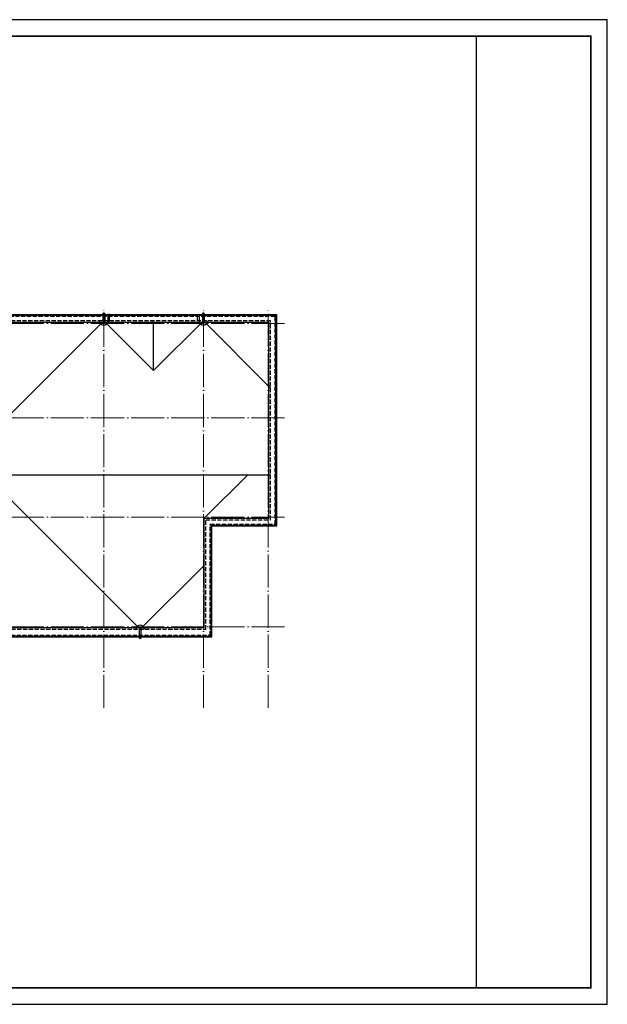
# Model space of a CAD drawing. Extents: x 447288 to 563800, y -194684 to 241749.
# Tile 91 of 91: x 528385 to 563800, y 182349 to 241749. Entities that reach past the tile are written whole.
import ezdxf

# ---------------------------------------------------------------- set-up
doc = ezdxf.new("R2010")
doc.units = 0
doc.header["$LTSCALE"] = 1000
for name, pattern in [('jz-g2#$0$DOTE', [2.42, 2, -0.2, 0.02, -0.2]), ('jz-g2#$0$P+3号楼+屋顶$0$P+2号楼+屋顶$0$$1$DOTE', [2.42, 2, -0.2, 0.02, -0.2]), ('jz-g2#$0$pm-3f$0$__DASH', [0.35, 0.25, -0.1]), ('jz-g2#$0$pm-wd$0$__DASH', [0.35, 0.25, -0.1])]:
    doc.linetypes.add(name, pattern=pattern)
doc.layers.add('jz-g2#$0$DOTE', color=10, linetype='jz-g2#$0$DOTE', lineweight=9)
doc.layers.add('jz-g2#$0$P+3号楼+屋顶$0$P+2号楼+屋顶$0$$1$A-LVTRY-1', color=155, linetype='Continuous', lineweight=20)
for name, color, linetype in [('jz-g2#$0$P+2号楼+屋顶$0$$1$A-ROOF-WATER', 4, 'Continuous'), ('jz-g2#$0$P+3号楼+屋顶$0$P+2号楼+屋顶$0$$1$A-ROOF-WATER', 4, 'Continuous'), ('jz-g2#$0$pm-3f$0$A-面积', 21, 'Continuous'), ('jz-g2#$0$pm-wd$0$A-面积', 21, 'Continuous'), ('jz-g2#$0$PUB_TITLE', 4, 'Continuous'), ('PUB_DIM', 3, 'Continuous')]:
    doc.layers.add(name, color=color, linetype=linetype)

# ---------------------------------------------------------------- blocks, each defined once
blk = doc.blocks.new('jz-g2#$0$P+3号楼+屋顶$0$P+2号楼+屋顶$0$$1$W-pipe-1')
at = {"layer": 'jz-g2#$0$P+3号楼+屋顶$0$P+2号楼+屋顶$0$$1$A-LVTRY-1', "color": 1, "linetype": 'jz-g2#$0$P+3号楼+屋顶$0$P+2号楼+屋顶$0$$1$DOTE', "ltscale": 0.01}
for points in [[(75, 0), (-75, 0)], [(0, 75), (0, -75)]]:
    blk.add_lwpolyline(points, dxfattribs=at)
at = {"layer": 'jz-g2#$0$P+3号楼+屋顶$0$P+2号楼+屋顶$0$$1$A-LVTRY-1'}
for radius in [55, 45]:
    blk.add_circle((0, 0), radius, dxfattribs=at)
blk = doc.blocks.new('*U422')
at = {"layer": 'jz-g2#$0$P+3号楼+屋顶$0$P+2号楼+屋顶$0$$1$A-ROOF-WATER'}
for p, q in [((-49, 60), (425, 60)), ((425, 60), (425, -60)), ((-49, -60), (425, -60))]:
    blk.add_line(p, q, dxfattribs=at)
at = {"layer": 'jz-g2#$0$P+3号楼+屋顶$0$P+2号楼+屋顶$0$$1$A-ROOF-WATER', "xscale": 1.09090909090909, "yscale": 1.09090909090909, "zscale": 1.09090909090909}
blk.add_blockref('jz-g2#$0$P+3号楼+屋顶$0$P+2号楼+屋顶$0$$1$W-pipe-1', (-49, 0), dxfattribs=at)
blk = doc.blocks.new('*U421')
at = {"layer": 'jz-g2#$0$P+3号楼+屋顶$0$P+2号楼+屋顶$0$$1$A-ROOF-WATER'}
for p, q in [((-49, 60), (425, 60)), ((425, 60), (425, -60)), ((-49, -60), (425, -60))]:
    blk.add_line(p, q, dxfattribs=at)
at = {"layer": 'jz-g2#$0$P+3号楼+屋顶$0$P+2号楼+屋顶$0$$1$A-ROOF-WATER', "xscale": 1.09090909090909, "yscale": 1.09090909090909, "zscale": 1.09090909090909}
blk.add_blockref('jz-g2#$0$P+3号楼+屋顶$0$P+2号楼+屋顶$0$$1$W-pipe-1', (-49, 0), dxfattribs=at)
blk = doc.blocks.new('*U423')
at = {"layer": 'jz-g2#$0$P+3号楼+屋顶$0$P+2号楼+屋顶$0$$1$A-ROOF-WATER'}
for p, q in [((-49, 60), (524, 60)), ((524, 60), (524, -60)), ((-49, -60), (524, -60))]:
    blk.add_line(p, q, dxfattribs=at)
at = {"layer": 'jz-g2#$0$P+3号楼+屋顶$0$P+2号楼+屋顶$0$$1$A-ROOF-WATER', "xscale": 1.09090909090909, "yscale": 1.09090909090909, "zscale": 1.09090909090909}
blk.add_blockref('jz-g2#$0$P+3号楼+屋顶$0$P+2号楼+屋顶$0$$1$W-pipe-1', (-49, 0), dxfattribs=at)
blk = doc.blocks.new('jz-g2#')
at = {"layer": 'jz-g2#$0$DOTE'}
for p, q in [((533453, 200229), (533453, 224429)), ((539453, 200229), (539453, 224429)), ((543353, 200229), (543353, 224429)), ((544353, 223429), (526453, 223429)), ((544353, 217729), (526754, 217729)), ((544353, 211729), (526754, 211729)), ((544353, 205129), (474707, 205129))]:
    blk.add_line(p, q, dxfattribs=at)
at = {"layer": 'jz-g2#$0$P+2号楼+屋顶$0$$1$A-ROOF-WATER'}
for p, q in [((539503, 211679), (542121, 214279)), ((535654, 204979), (527403, 213230)), ((535654, 204979), (539503, 208829))]:
    blk.add_line(p, q, dxfattribs=at)
blk.add_lwpolyline([(543503, 214279), (527523, 214279)], dxfattribs=at)
at = {"layer": 'jz-g2#$0$P+3号楼+屋顶$0$P+2号楼+屋顶$0$$1$A-ROOF-WATER'}
for p, q in [((533453, 223579), (527303, 217429)), ((533453, 223579), (536453, 220579)), ((539453, 223579), (536453, 220579)), ((539453, 223579), (543503, 219529))]:
    blk.add_line(p, q, dxfattribs=at)
for points in [[(533703, 223579), (533803, 223579), (533803, 223964), (533703, 223964)], [(539203, 223579), (539103, 223579), (539103, 223964), (539203, 223964)]]:
    blk.add_lwpolyline(points, close=True, dxfattribs=at)
blk.add_lwpolyline([(536453, 220579), (536453, 223579)], dxfattribs=at)
for centre, start, end in [((533453, 223579), 180, 0), ((539453, 223579), 180, 360), ((535654, 204979), 360, 180)]:
    blk.add_arc(centre, 250, start, end, dxfattribs=at)
at = {"layer": 'jz-g2#$0$pm-3f$0$A-面积', "linetype": 'jz-g2#$0$pm-3f$0$__DASH'}
blk.add_lwpolyline([(527153, 204609), (539873, 204609), (539873, 211309), (543773, 211309), (543773, 223849), (527033, 223849), (527033, 220049)], dxfattribs=at)
at = {"layer": 'jz-g2#$0$pm-wd$0$A-面积', "color": 2}
blk.add_lwpolyline([(527153, 204509), (539973, 204509), (539973, 211209), (543873, 211209), (543873, 223949), (526933, 223949), (526933, 220149)], dxfattribs=at)
at = {"layer": 'jz-g2#$0$pm-wd$0$A-面积'}
for points in [[(527153, 204559), (539923, 204559), (539923, 211259), (543823, 211259), (543823, 223899), (526983, 223899), (526983, 220049)], [(527189, 205079), (539503, 205079), (539503, 211679), (543403, 211679), (543403, 223479), (527403, 223479), (527403, 220049)]]:
    blk.add_lwpolyline(points, dxfattribs=at)
at = {"layer": 'jz-g2#$0$pm-wd$0$A-面积', "linetype": 'jz-g2#$0$pm-wd$0$__DASH'}
blk.add_lwpolyline([(527189, 204979), (539603, 204979), (539603, 211579), (543503, 211579), (543503, 223579), (527303, 223579), (527303, 220049)], dxfattribs=at)
at = {"layer": 'jz-g2#$0$PUB_TITLE'}
blk.add_line((555900, 240749), (555900, 183349), dxfattribs=at)
blk.add_lwpolyline([(563800, 182349), (563800, 241749), (458700, 241749), (458700, 182349)], close=True, dxfattribs=at)
at = {"layer": 'jz-g2#$0$PUB_TITLE', "const_width": 100}
blk.add_lwpolyline([(562800, 183349), (562800, 240749), (461200, 240749), (461200, 183349)], close=True, dxfattribs=at)
at = {"layer": 'jz-g2#$0$P+3号楼+屋顶$0$P+2号楼+屋顶$0$$1$A-ROOF-WATER', "yscale": 0.9166999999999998, "zscale": 0.9166999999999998}
for name, p, xscale, rotation in [('*U422', (533453, 223969), 0.9166999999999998, 270), ('*U421', (539453, 223969), -0.9166999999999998, 90), ('*U423', (535654, 204499), -0.9166999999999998, 270)]:
    blk.add_blockref(name, p, dxfattribs=dict(at, xscale=xscale, rotation=rotation))

msp = doc.modelspace()

# ---------------------------------------------------------------- block references
at = {"layer": 'PUB_DIM'}
msp.add_blockref('jz-g2#', (0, 0), dxfattribs=at)

doc.saveas('drawing.dxf')
